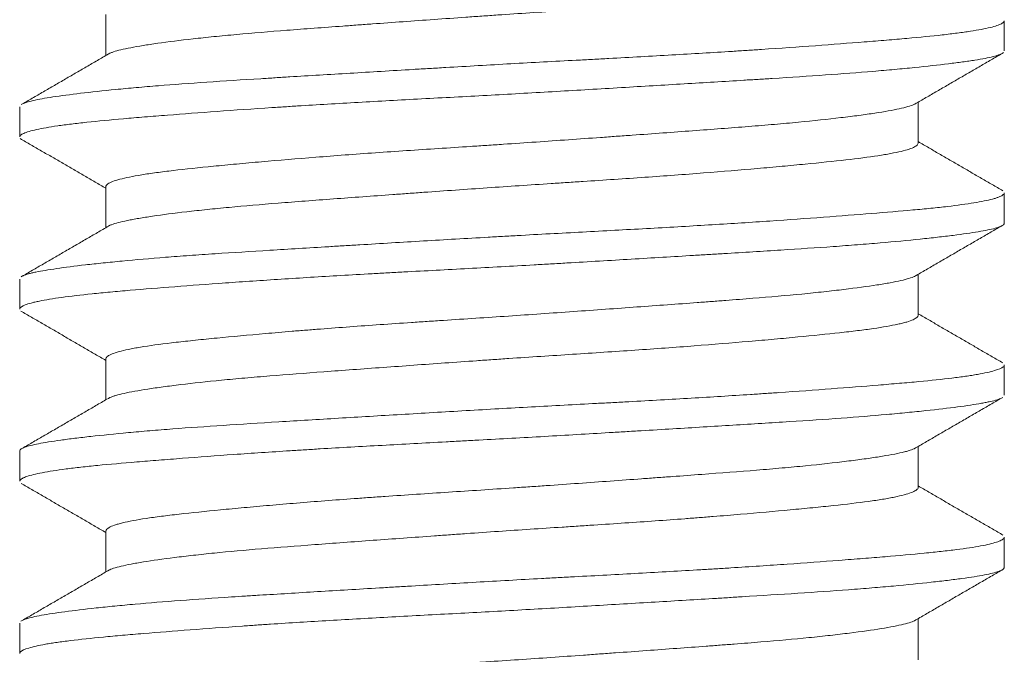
# Model space of a CAD drawing. Header units: millimetres. Extents: x 25 to 1460, y 35 to 806.
# Tile 24 of 47: x 761.68 to 765.68, y 414.04 to 416.62. Entities that reach past the tile are written whole.
import ezdxf

# ---------------------------------------------------------------- set-up
doc = ezdxf.new("R2010")
doc.units = ezdxf.units.MM
doc.layers.add('1', color=7, linetype='Continuous', true_color=0xffffff)

msp = doc.modelspace()

# ---------------------------------------------------------------- linework, layer by layer
at = {"layer": '1', "color": 155, "linetype": 'Continuous', "lineweight": 18}
for p, q in [((762.0267, 416.6409), (762.0267, 416.4743)), ((765.6767, 416.493), (765.6767, 416.6156)), ((761.6767, 416.2659), (761.6767, 416.1433)), ((765.3267, 416.1177), (765.3267, 416.2846)), ((762.0267, 415.9414), (762.0267, 415.7743)), ((765.6767, 415.7935), (765.6767, 415.9155)), ((765.3267, 415.4178), (765.3267, 415.5846)), ((761.6767, 415.5655), (761.6767, 415.4432)), ((762.0267, 415.241), (762.0267, 415.0743)), ((765.6767, 415.0931), (765.6767, 415.216)), ((761.6767, 414.8656), (761.6767, 414.7435)), ((765.3267, 414.7179), (765.3267, 414.8847)), ((762.0267, 414.5413), (762.0267, 414.3744)), ((765.6767, 414.3934), (765.6767, 414.5154)), ((761.6767, 414.1658), (761.6767, 414.0429)), ((765.3267, 414.0176), (765.3267, 414.1846))]:
    msp.add_line(p, q, dxfattribs=at)
for points, knots in [([(762.0394, 416.4817), (762.0415, 416.4828), (762.0439, 416.4839), (762.05, 416.4865), (762.0538, 416.4879), (762.0749, 416.4949), (762.0983, 416.5005), (762.1431, 416.5091), (762.1596, 416.512), (762.196, 416.5179), (762.2159, 416.5209), (762.2798, 416.5299), (762.3279, 416.536), (762.4081, 416.545), (762.4503, 416.5496), (762.4955, 416.554), (762.5264, 416.557), (762.5422, 416.5584), (762.6225, 416.5657), (762.6907, 416.5713), (762.8344, 416.5825), (762.9101, 416.5882), (763.0095, 416.5955), (763.0296, 416.597), (763.0699, 416.6), (763.0901, 416.6014), (763.1512, 416.6059), (763.1924, 416.6089), (763.3172, 416.6179), (763.402, 416.624), (763.5103, 416.6316), (763.5321, 416.6332), (763.5757, 416.6362), (763.5974, 416.6377), (763.6626, 416.6422), (763.7059, 416.6451), (763.8354, 416.6537), (763.9212, 416.6593), (764.0277, 416.6663), (764.0489, 416.6677), (764.0914, 416.6706), (764.1125, 416.672), (764.1754, 416.6763), (764.2166, 416.6791), (764.3381, 416.6878), (764.4163, 416.6936), (764.5294, 416.7026), (764.5664, 416.7056), (764.6388, 416.7118), (764.6738, 416.7148), (764.7753, 416.7239), (764.8383, 416.7298), (764.9257, 416.7384), (764.9537, 416.7413), (764.9938, 416.7455), (765.0069, 416.747), (765.0323, 416.7498), (765.0446, 416.7512), (765.1041, 416.7583), (765.1456, 416.764), (765.1989, 416.7727), (765.2151, 416.7756), (765.2445, 416.7816), (765.2577, 416.7846), (765.2919, 416.7937), (765.3078, 416.7998), (765.3217, 416.8089), (765.3258, 416.813), (765.3267, 416.817), (765.3267, 416.8181)], [0, 0, 0, 0, 0.010351, 0.010351, 0.023421, 0.023421, 0.075701, 0.075701, 0.10184, 0.10184, 0.12798, 0.12798, 0.180259, 0.180259, 0.206399, 0.219469, 0.219469, 0.232539, 0.232539, 0.284818, 0.284818, 0.337097, 0.337097, 0.350167, 0.350167, 0.363237, 0.363237, 0.389377, 0.389377, 0.441656, 0.441656, 0.454726, 0.454726, 0.467796, 0.467796, 0.493936, 0.493936, 0.546215, 0.546215, 0.559285, 0.559285, 0.572355, 0.572355, 0.598494, 0.598494, 0.650774, 0.650774, 0.676913, 0.676913, 0.703053, 0.703053, 0.755332, 0.755332, 0.781472, 0.781472, 0.794542, 0.794542, 0.807612, 0.807612, 0.859891, 0.859891, 0.886031, 0.886031, 0.912171, 0.912171, 0.96445, 0.96445, 0.99059, 1, 1, 1, 1]), ([(761.6878, 416.2775), (761.697, 416.2822), (761.7118, 416.2868), (761.7425, 416.2937), (761.7543, 416.2961), (761.7808, 416.3009), (761.7955, 416.3033), (761.8441, 416.3107), (761.8817, 416.3157), (761.9669, 416.3258), (762.0146, 416.3309), (762.0937, 416.3387), (762.1214, 416.3413), (762.1793, 416.3464), (762.2093, 416.349), (762.302, 416.3565), (762.3677, 416.3613), (762.5065, 416.3707), (762.5797, 416.3754), (762.676, 416.3814), (762.6955, 416.3826), (762.7347, 416.3851), (762.7938, 416.3887), (762.8541, 416.3924), (762.9763, 416.3997), (763.0598, 416.4048), (763.1881, 416.4125), (763.2314, 416.4151), (763.2972, 416.419), (763.3192, 416.4203), (763.3633, 416.4229), (763.3853, 416.4242), (763.4955, 416.4307), (763.5838, 416.4359), (763.7606, 416.4457), (763.8492, 416.4505), (763.9601, 416.4564), (763.9823, 416.4576), (764.0264, 416.46), (764.0922, 416.4635), (764.157, 416.4671), (764.2851, 416.4742), (764.3688, 416.4789), (764.4915, 416.4863), (764.5319, 416.4888), (764.5919, 416.4926), (764.6118, 416.4939), (764.6511, 416.4964), (764.6705, 416.4977), (764.7665, 416.5041), (764.8396, 416.5093), (764.9789, 416.5195), (765.045, 416.5246), (765.123, 416.5308), (765.1384, 416.532), (765.1686, 416.5345), (765.2129, 416.5381), (765.2544, 416.5417), (765.3338, 416.5488), (765.3818, 416.5534), (765.4464, 416.5606), (765.4667, 416.5631), (765.5047, 416.568), (765.5225, 416.5705), (765.5713, 416.578), (765.6248, 416.5881), (765.6555, 416.5985), (765.6699, 416.6063), (765.6732, 416.6089), (765.6761, 416.613), (765.6766, 416.6144), (765.6767, 416.6159)], [0, 0, 0, 0, 0.043203, 0.043203, 0.065156, 0.065156, 0.087109, 0.087109, 0.131015, 0.131015, 0.174921, 0.174921, 0.196874, 0.196874, 0.218827, 0.218827, 0.262733, 0.262733, 0.306639, 0.306639, 0.317615, 0.317615, 0.328591, 0.350544, 0.350544, 0.39445, 0.39445, 0.416403, 0.416403, 0.42738, 0.42738, 0.438356, 0.438356, 0.482262, 0.482262, 0.526168, 0.526168, 0.537144, 0.537144, 0.548121, 0.570074, 0.570074, 0.61398, 0.61398, 0.635933, 0.635933, 0.646909, 0.646909, 0.657885, 0.657885, 0.701791, 0.701791, 0.745697, 0.745697, 0.756674, 0.756674, 0.76765, 0.789603, 0.789603, 0.833509, 0.833509, 0.855462, 0.855462, 0.877415, 0.877415, 0.921321, 0.965227, 0.965227, 0.987179, 0.987179, 1, 1, 1, 1]), ([(765.6687, 416.4832), (765.6613, 416.4787), (765.6486, 416.4743), (765.6121, 416.4652), (765.5875, 416.4605), (765.5494, 416.4544), (765.5414, 416.4531), (765.5248, 416.4507), (765.4988, 416.447), (765.47, 416.4432), (765.4086, 416.4357), (765.3625, 416.4306), (765.2859, 416.4228), (765.2591, 416.4202), (765.2169, 416.4164), (765.2025, 416.4151), (765.1732, 416.4125), (765.1583, 416.4112), (765.0826, 416.4049), (765.0182, 416.4001), (764.8818, 416.3906), (764.8099, 416.3859), (764.7151, 416.3799), (764.6958, 416.3787), (764.6571, 416.3763), (764.5985, 416.3727), (764.5387, 416.369), (764.4176, 416.3617), (764.3347, 416.3567), (764.2074, 416.349), (764.1644, 416.3464), (764.0774, 416.3412), (764.0332, 416.3386), (763.9011, 416.3308), (763.8129, 416.3256), (763.6362, 416.3156), (763.5476, 416.3108), (763.4146, 416.3037), (763.3701, 416.3013), (763.2822, 416.2966), (763.2388, 416.2942), (763.1097, 416.2871), (763.0255, 416.2824), (762.9019, 416.2751), (762.8611, 416.2726), (762.8007, 416.2689), (762.7807, 416.2676), (762.7409, 416.2651), (762.7211, 416.2638), (762.6237, 416.2574), (762.475, 416.2471), (762.3405, 416.2368), (762.261, 416.2306), (762.2453, 416.2294), (762.2144, 416.2269), (762.1992, 416.2257), (762.1546, 416.222), (762.1261, 416.2196), (762.0443, 416.2125), (761.9947, 416.2078), (761.9277, 416.2007), (761.9066, 416.1983), (761.8768, 416.1946), (761.8672, 416.1934), (761.8486, 416.191), (761.8396, 416.1897), (761.7965, 416.1835), (761.7394, 416.1734), (761.7049, 416.163), (761.6905, 416.1565), (761.688, 416.1552), (761.6837, 416.1526), (761.6819, 416.1513), (761.678, 416.1477), (761.6767, 416.1454), (761.6767, 416.1431)], [0, 0, 0, 0, 0.04123, 0.04123, 0.084906, 0.084906, 0.095825, 0.095825, 0.106744, 0.128581, 0.128581, 0.172257, 0.172257, 0.194095, 0.194095, 0.205014, 0.205014, 0.215933, 0.215933, 0.259609, 0.259609, 0.303284, 0.303284, 0.314203, 0.314203, 0.325122, 0.34696, 0.34696, 0.390636, 0.390636, 0.412474, 0.412474, 0.434312, 0.434312, 0.477987, 0.477987, 0.521663, 0.521663, 0.543501, 0.543501, 0.565339, 0.565339, 0.609015, 0.609015, 0.630853, 0.630853, 0.641771, 0.641771, 0.65269, 0.65269, 0.696366, 0.740042, 0.740042, 0.750961, 0.750961, 0.76188, 0.76188, 0.783718, 0.783718, 0.827393, 0.827393, 0.849231, 0.849231, 0.86015, 0.86015, 0.871069, 0.871069, 0.914745, 0.958421, 0.958421, 0.96934, 0.96934, 0.980259, 0.980259, 1, 1, 1, 1]), ([(765.3173, 416.2792), (765.3151, 416.2778), (765.3124, 416.2765), (765.303, 416.2722), (765.2949, 416.2694), (765.2751, 416.2636), (765.2633, 416.2607), (765.2232, 416.2519), (765.1899, 416.2461), (765.1305, 416.237), (765.0984, 416.2325), (765.0626, 416.2278), (765.038, 416.2247), (765.0252, 416.2232), (764.9599, 416.2154), (764.9025, 416.2092), (764.8089, 416.2003), (764.7602, 416.1959), (764.7086, 416.1916), (764.6736, 416.1887), (764.6557, 416.1872), (764.5651, 416.18), (764.4893, 416.1742), (764.3317, 416.1625), (764.2498, 416.1565), (764.1433, 416.1488), (764.1219, 416.1473), (764.0789, 416.1442), (764.0574, 416.1426), (763.9927, 416.138), (763.9493, 416.1349), (763.8186, 416.1256), (763.7306, 416.1194), (763.6195, 416.112), (763.5971, 416.1105), (763.5527, 416.1076), (763.5305, 416.1061), (763.4644, 416.1018), (763.4207, 416.0989), (763.2908, 416.0904), (763.2057, 416.0847), (763.0803, 416.0759), (763.0388, 416.0729), (762.9579, 416.0669), (762.9184, 416.0638), (762.8026, 416.0547), (762.7292, 416.0486), (762.642, 416.0408), (762.6248, 416.0393), (762.5909, 416.0362), (762.5742, 416.0346), (762.5252, 416.0301), (762.4939, 416.0271), (762.4041, 416.0183), (762.3498, 416.0126), (762.2766, 416.0039), (762.2535, 416.001), (762.2104, 415.9952), (762.1906, 415.9922), (762.1361, 415.9833), (762.1065, 415.9773), (762.0721, 415.9681), (762.0622, 415.965), (762.0501, 415.9603), (762.0465, 415.9587), (762.0402, 415.9556), (762.0375, 415.954), (762.0295, 415.9486), (762.0267, 415.9447), (762.0267, 415.9409)], [0, 0, 0, 0, 0.012717, 0.012717, 0.039212, 0.039212, 0.065706, 0.065706, 0.118694, 0.118694, 0.145189, 0.158436, 0.158436, 0.171683, 0.171683, 0.224671, 0.224671, 0.251166, 0.264413, 0.264413, 0.27766, 0.27766, 0.330649, 0.330649, 0.383637, 0.383637, 0.396884, 0.396884, 0.410131, 0.410131, 0.436626, 0.436626, 0.489614, 0.489614, 0.502861, 0.502861, 0.516109, 0.516109, 0.542603, 0.542603, 0.595591, 0.595591, 0.622086, 0.622086, 0.64858, 0.64858, 0.701568, 0.701568, 0.714816, 0.714816, 0.728063, 0.728063, 0.754557, 0.754557, 0.807546, 0.807546, 0.83404, 0.83404, 0.860534, 0.860534, 0.913523, 0.913523, 0.940017, 0.940017, 0.953264, 0.953264, 0.966511, 0.966511, 1, 1, 1, 1]), ([(762.0393, 415.7816), (762.0424, 415.7833), (762.0586, 415.7905), (762.0859, 415.7977), (762.1211, 415.8049), (762.1285, 415.8063), (762.1441, 415.8092), (762.1523, 415.8107), (762.178, 415.8151), (762.1966, 415.818), (762.257, 415.8269), (762.3031, 415.8329), (762.3684, 415.8406), (762.3819, 415.8421), (762.4094, 415.8451), (762.4235, 415.8467), (762.4665, 415.8512), (762.4964, 415.8541), (762.5894, 415.8628), (762.6559, 415.8684), (762.7448, 415.8755), (762.7629, 415.8769), (762.7996, 415.8798), (762.8182, 415.8812), (762.8745, 415.8855), (762.9127, 415.8884), (763.0293, 415.897), (763.1096, 415.9029), (763.2132, 415.9104), (763.2341, 415.9119), (763.2762, 415.9149), (763.2975, 415.9165), (763.3615, 415.9211), (763.4043, 415.9241), (763.533, 415.9332), (763.6192, 415.9393), (763.749, 415.948), (763.7924, 415.9508), (763.8576, 415.9551), (763.8794, 415.9566), (763.9226, 415.9594), (763.9441, 415.9608), (764.051, 415.9678), (764.1346, 415.9734), (764.2571, 415.982), (764.2975, 415.9849), (764.3773, 415.9907), (764.4168, 415.9937), (764.5319, 416.0027), (764.6047, 416.0088), (764.7079, 416.0178), (764.758, 416.0223), (764.8059, 416.0268), (764.8373, 416.0298), (764.8528, 416.0313), (764.9284, 416.0386), (765.0378, 416.0498), (765.1253, 416.0611), (765.1727, 416.0684), (765.1818, 416.0699), (765.1992, 416.0728), (765.2074, 416.0743), (765.2309, 416.0787), (765.2449, 416.0817), (765.2821, 416.0906), (765.3004, 416.0967), (765.3149, 416.1044), (765.3174, 416.1059), (765.3214, 416.109), (765.3231, 416.1105), (765.3258, 416.114), (765.3266, 416.1161), (765.3267, 416.1181)], [0, 0, 0, 0, 0.015056, 0.067336, 0.067336, 0.080406, 0.080406, 0.093476, 0.093476, 0.119615, 0.119615, 0.171895, 0.171895, 0.184964, 0.184964, 0.198034, 0.198034, 0.224174, 0.224174, 0.276453, 0.276453, 0.289523, 0.289523, 0.302593, 0.302593, 0.328733, 0.328733, 0.381012, 0.381012, 0.394082, 0.394082, 0.407152, 0.407152, 0.433292, 0.433292, 0.485571, 0.485571, 0.511711, 0.511711, 0.52478, 0.52478, 0.53785, 0.53785, 0.59013, 0.59013, 0.616269, 0.616269, 0.642409, 0.642409, 0.694688, 0.694688, 0.720828, 0.733898, 0.733898, 0.746968, 0.746968, 0.799247, 0.851527, 0.851527, 0.864596, 0.864596, 0.877666, 0.877666, 0.903806, 0.903806, 0.956085, 0.956085, 0.969155, 0.969155, 0.982225, 0.982225, 1, 1, 1, 1]), ([(761.6885, 415.5779), (761.6895, 415.5784), (761.6907, 415.5789), (761.6974, 415.5818), (761.7043, 415.5842), (761.717, 415.5877), (761.7215, 415.5889), (761.7315, 415.5913), (761.7368, 415.5925), (761.7652, 415.5984), (761.8218, 415.608), (761.8998, 415.618), (761.9555, 415.6244), (761.9669, 415.6256), (761.9906, 415.6282), (762.0028, 415.6295), (762.0401, 415.6334), (762.0661, 415.636), (762.1473, 415.6437), (762.2058, 415.6488), (762.3002, 415.6562), (762.3327, 415.6586), (762.3831, 415.6623), (762.4002, 415.6635), (762.435, 415.6659), (762.4527, 415.6671), (762.5419, 415.673), (762.6903, 415.6824), (762.8498, 415.6921), (762.9531, 415.6983), (762.9739, 415.6996), (763.0159, 415.7021), (763.0372, 415.7034), (763.101, 415.7072), (763.1438, 415.7098), (763.2728, 415.7176), (763.3598, 415.7227), (763.4917, 415.7305), (763.5358, 415.733), (763.6025, 415.7369), (763.6247, 415.7381), (763.6694, 415.7406), (763.6918, 415.7419), (763.8037, 415.7481), (763.8922, 415.7528), (764.0671, 415.7622), (764.1535, 415.7668), (764.2815, 415.774), (764.3239, 415.7764), (764.408, 415.7813), (764.4494, 415.7838), (764.5711, 415.7912), (764.6493, 415.7962), (764.8, 415.8064), (764.8724, 415.8116), (765.0113, 415.822), (765.0762, 415.8271), (765.1971, 415.8368), (765.2532, 415.8415), (765.3306, 415.8486), (765.3552, 415.8509), (765.3905, 415.8545), (765.402, 415.8557), (765.4241, 415.8581), (765.4349, 415.8594), (765.4868, 415.8654), (765.5228, 415.8703), (765.5839, 415.8803), (765.6091, 415.8854), (765.6334, 415.8919), (765.638, 415.8932), (765.6462, 415.8959), (765.6575, 415.8998), (765.6654, 415.9036), (765.6742, 415.9096), (765.6767, 415.9129), (765.6767, 415.9161)], [0, 0, 0, 0, 0.004919, 0.004919, 0.02688, 0.02688, 0.03786, 0.03786, 0.04884, 0.04884, 0.092762, 0.136683, 0.136683, 0.147663, 0.147663, 0.158644, 0.158644, 0.180604, 0.180604, 0.224526, 0.224526, 0.246486, 0.246486, 0.257467, 0.257467, 0.268447, 0.268447, 0.312368, 0.35629, 0.35629, 0.36727, 0.36727, 0.37825, 0.37825, 0.400211, 0.400211, 0.444132, 0.444132, 0.466093, 0.466093, 0.477073, 0.477073, 0.488053, 0.488053, 0.531975, 0.531975, 0.575896, 0.575896, 0.597857, 0.597857, 0.619817, 0.619817, 0.663739, 0.663739, 0.70766, 0.70766, 0.751581, 0.751581, 0.795502, 0.795502, 0.817463, 0.817463, 0.828443, 0.828443, 0.839424, 0.839424, 0.883345, 0.883345, 0.927266, 0.927266, 0.938247, 0.938247, 0.949227, 0.971188, 0.971188, 1, 1, 1, 1]), ([(765.6767, 415.793), (765.6767, 415.7907), (765.6755, 415.7885), (765.6704, 415.7839), (765.6663, 415.7816), (765.655, 415.7768), (765.6478, 415.7744), (765.6221, 415.7673), (765.5763, 415.7579), (765.5086, 415.7482), (765.4591, 415.7419), (765.4489, 415.7406), (765.4277, 415.7381), (765.4167, 415.7368), (765.3831, 415.7329), (765.3594, 415.7304), (765.2851, 415.7226), (765.2309, 415.7175), (765.1427, 415.7099), (765.1121, 415.7074), (765.0645, 415.7036), (765.0484, 415.7024), (765.0155, 415.7), (764.9987, 415.6987), (764.914, 415.6927), (764.7721, 415.6833), (764.6178, 415.6738), (764.5173, 415.6677), (764.497, 415.6665), (764.456, 415.664), (764.4353, 415.6627), (764.373, 415.659), (764.3311, 415.6565), (764.2044, 415.6488), (764.1186, 415.6437), (763.988, 415.6359), (763.9441, 415.6333), (763.8778, 415.6294), (763.8556, 415.6281), (763.811, 415.6256), (763.7886, 415.6243), (763.6769, 415.6179), (763.5882, 415.613), (763.412, 415.6035), (763.3245, 415.5989), (763.2161, 415.593), (763.1944, 415.5918), (763.1512, 415.5894), (763.1296, 415.5882), (763.0652, 415.5846), (763.0229, 415.5822), (762.898, 415.5749), (762.8173, 415.57), (762.7001, 415.5624), (762.6617, 415.5599), (762.5861, 415.5547), (762.5489, 415.5522), (762.4396, 415.5443), (762.371, 415.5392), (762.2422, 415.5292), (762.1819, 415.5243), (762.0977, 415.5172), (762.0707, 415.5148), (762.0189, 415.51), (761.9943, 415.5077), (761.9247, 415.5005), (761.8836, 415.4957), (761.812, 415.4859), (761.7815, 415.4809), (761.7502, 415.4744), (761.7443, 415.4731), (761.7332, 415.4706), (761.7178, 415.4667), (761.7057, 415.4628), (761.6859, 415.455), (761.6785, 415.4499), (761.6768, 415.4442), (761.6767, 415.4436), (761.6767, 415.4429)], [0, 0, 0, 0, 0.019335, 0.019335, 0.040536, 0.040536, 0.061737, 0.061737, 0.104138, 0.14654, 0.14654, 0.15714, 0.15714, 0.167741, 0.167741, 0.188942, 0.188942, 0.231343, 0.231343, 0.252544, 0.252544, 0.263145, 0.263145, 0.273745, 0.273745, 0.316147, 0.358548, 0.358548, 0.369149, 0.369149, 0.379749, 0.379749, 0.40095, 0.40095, 0.443351, 0.443351, 0.464552, 0.464552, 0.475153, 0.475153, 0.485753, 0.485753, 0.528155, 0.528155, 0.570556, 0.570556, 0.581157, 0.581157, 0.591757, 0.591757, 0.612958, 0.612958, 0.65536, 0.65536, 0.67656, 0.67656, 0.697761, 0.697761, 0.740163, 0.740163, 0.782564, 0.782564, 0.803765, 0.803765, 0.824966, 0.824966, 0.867368, 0.867368, 0.909769, 0.909769, 0.92037, 0.92037, 0.93097, 0.952171, 0.952171, 0.994573, 0.994573, 1, 1, 1, 1]), ([(765.3181, 415.5797), (765.3163, 415.5786), (765.3144, 415.5775), (765.3004, 415.5706), (765.2817, 415.565), (765.2435, 415.5563), (765.229, 415.5534), (765.2047, 415.5489), (765.1962, 415.5474), (765.1782, 415.5444), (765.1689, 415.5429), (765.1202, 415.5354), (765.0753, 415.5292), (764.9991, 415.52), (764.9588, 415.5154), (764.9151, 415.5107), (764.8852, 415.5077), (764.8698, 415.5061), (764.792, 415.4986), (764.7254, 415.4929), (764.619, 415.4843), (764.5642, 415.48), (764.507, 415.4756), (764.4682, 415.4727), (764.4486, 415.4712), (764.3494, 415.4638), (764.2679, 415.4579), (764.1004, 415.4457), (764.0145, 415.4395), (763.8822, 415.4301), (763.838, 415.427), (763.7499, 415.4208), (763.7058, 415.4178), (763.5738, 415.4089), (763.4859, 415.4032), (763.3763, 415.396), (763.3543, 415.3946), (763.3108, 415.3917), (763.2892, 415.3902), (763.2248, 415.3859), (763.1826, 415.383), (763.0576, 415.3743), (762.9768, 415.3684), (762.879, 415.3607), (762.8595, 415.3592), (762.8211, 415.3561), (762.8021, 415.3546), (762.7462, 415.3499), (762.7101, 415.3468), (762.6051, 415.3376), (762.5396, 415.3315), (762.4634, 415.3241), (762.4485, 415.3226), (762.4192, 415.3197), (762.4048, 415.3182), (762.363, 415.3138), (762.3367, 415.311), (762.2624, 415.3024), (762.2189, 415.2966), (762.1721, 415.2892), (762.1631, 415.2877), (762.146, 415.2847), (762.1378, 415.2832), (762.1145, 415.2786), (762.1008, 415.2756), (762.0648, 415.2664), (762.0477, 415.2602), (762.0325, 415.2509), (762.0292, 415.2478), (762.027, 415.2435), (762.0267, 415.2422), (762.0267, 415.241)], [0, 0, 0, 0, 0.010161, 0.010161, 0.063082, 0.063082, 0.089543, 0.089543, 0.102773, 0.102773, 0.116003, 0.116003, 0.168925, 0.168925, 0.195385, 0.208616, 0.208616, 0.221846, 0.221846, 0.274767, 0.274767, 0.301228, 0.314458, 0.314458, 0.327688, 0.327688, 0.38061, 0.38061, 0.433531, 0.433531, 0.459992, 0.459992, 0.486452, 0.486452, 0.539373, 0.539373, 0.552604, 0.552604, 0.565834, 0.565834, 0.592295, 0.592295, 0.645216, 0.645216, 0.658446, 0.658446, 0.671677, 0.671677, 0.698137, 0.698137, 0.751058, 0.751058, 0.764289, 0.764289, 0.777519, 0.777519, 0.80398, 0.80398, 0.856901, 0.856901, 0.870131, 0.870131, 0.883362, 0.883362, 0.909822, 0.909822, 0.962743, 0.962743, 0.989204, 0.989204, 1, 1, 1, 1]), ([(762.0391, 415.0815), (762.0405, 415.0822), (762.0419, 415.083), (762.0466, 415.0851), (762.0502, 415.0865), (762.0581, 415.0893), (762.0625, 415.0908), (762.0769, 415.095), (762.0882, 415.0978), (762.1267, 415.1063), (762.1587, 415.1121), (762.2067, 415.1195), (762.2167, 415.121), (762.2375, 415.124), (762.2484, 415.1255), (762.2819, 415.1301), (762.3057, 415.1331), (762.3808, 415.1422), (762.4361, 415.1482), (762.5269, 415.1571), (762.5585, 415.1599), (762.6079, 415.1643), (762.6247, 415.1657), (762.6586, 415.1686), (762.6758, 415.17), (762.763, 415.1771), (762.8362, 415.1826), (762.9512, 415.1912), (762.9903, 415.1941), (763.0705, 415.2), (763.1116, 415.203), (763.2353, 415.212), (763.3192, 415.218), (763.447, 415.2272), (763.5113, 415.2317), (763.5765, 415.2363), (763.6201, 415.2393), (763.642, 415.2408), (763.7511, 415.2482), (763.8375, 415.2538), (764.0082, 415.265), (764.0927, 415.2706), (764.2178, 415.2792), (764.2588, 415.2821), (764.3391, 415.2879), (764.3785, 415.2908), (764.4942, 415.2997), (764.5683, 415.3057), (764.6568, 415.3133), (764.6744, 415.3149), (764.7088, 415.3179), (764.7257, 415.3194), (764.7755, 415.324), (764.8074, 415.327), (764.8995, 415.3357), (764.9559, 415.3414), (765.0202, 415.3484), (765.0327, 415.3499), (765.0572, 415.3527), (765.0691, 415.3541), (765.1034, 415.3584), (765.1247, 415.3613), (765.184, 415.3699), (765.2173, 415.3757), (765.2511, 415.3832), (765.2575, 415.3847), (765.2694, 415.3877), (765.275, 415.3892), (765.2905, 415.3938), (765.299, 415.3969), (765.3196, 415.406), (765.3265, 415.4121), (765.3267, 415.4181), (765.3267, 415.4182), (765.3267, 415.4183)], [0, 0, 0, 0, 0.006683, 0.006683, 0.019737, 0.019737, 0.03279, 0.03279, 0.058897, 0.058897, 0.111111, 0.111111, 0.124165, 0.124165, 0.137218, 0.137218, 0.163325, 0.163325, 0.215539, 0.215539, 0.241646, 0.241646, 0.254699, 0.254699, 0.267753, 0.267753, 0.319967, 0.319967, 0.346074, 0.346074, 0.37218, 0.37218, 0.424394, 0.424394, 0.450501, 0.463555, 0.463555, 0.476608, 0.476608, 0.528822, 0.528822, 0.581036, 0.581036, 0.607143, 0.607143, 0.63325, 0.63325, 0.685464, 0.685464, 0.698517, 0.698517, 0.711571, 0.711571, 0.737678, 0.737678, 0.789891, 0.789891, 0.802945, 0.802945, 0.815998, 0.815998, 0.842105, 0.842105, 0.894319, 0.894319, 0.907373, 0.907373, 0.920426, 0.920426, 0.946533, 0.946533, 0.998747, 0.998747, 1, 1, 1, 1]), ([(761.6767, 414.8662), (761.6767, 414.8666), (761.6767, 414.8669), (761.6773, 414.8698), (761.6792, 414.8722), (761.6845, 414.8758), (761.6866, 414.877), (761.6916, 414.8794), (761.6944, 414.8806), (761.7105, 414.8865), (761.7477, 414.8958), (761.8075, 414.9054), (761.8522, 414.9116), (761.8615, 414.9129), (761.8807, 414.9154), (761.9105, 414.9192), (761.9431, 414.923), (762.0119, 414.9306), (762.0626, 414.9358), (762.146, 414.9435), (762.175, 414.9461), (762.2204, 414.9499), (762.2358, 414.9511), (762.2672, 414.9537), (762.2832, 414.9549), (762.364, 414.961), (762.5003, 414.9705), (762.6504, 414.9799), (762.7684, 414.9871), (762.8086, 414.9896), (762.8898, 414.9945), (762.9309, 414.997), (763.0552, 415.0045), (763.1398, 415.0096), (763.2693, 415.0173), (763.3129, 415.0199), (763.401, 415.0252), (763.4456, 415.0278), (763.5788, 415.0356), (763.6674, 415.0406), (763.8441, 415.0503), (763.9322, 415.0549), (764.042, 415.0608), (764.0639, 415.062), (764.1078, 415.0644), (764.1296, 415.0656), (764.1947, 415.0691), (764.2375, 415.0715), (764.3643, 415.0787), (764.4467, 415.0835), (764.5669, 415.091), (764.6064, 415.0935), (764.6649, 415.0973), (764.6842, 415.0986), (764.7226, 415.1012), (764.7417, 415.1025), (764.8356, 415.109), (764.9067, 415.1141), (765.0412, 415.1243), (765.1047, 415.1293), (765.1791, 415.1353), (765.1937, 415.1366), (765.2225, 415.139), (765.2367, 415.1402), (765.278, 415.1438), (765.3043, 415.1461), (765.3793, 415.1532), (765.4241, 415.1579), (765.4837, 415.1652), (765.5023, 415.1676), (765.5282, 415.1714), (765.5365, 415.1726), (765.5525, 415.1751), (765.5602, 415.1764), (765.5966, 415.1828), (765.643, 415.1931), (765.6665, 415.2034), (765.6738, 415.2098), (765.6749, 415.2111), (765.6763, 415.2136), (765.6767, 415.2149), (765.6767, 415.2161)], [0, 0, 0, 0, 0.003055, 0.003055, 0.02427, 0.02427, 0.034878, 0.034878, 0.045485, 0.045485, 0.087916, 0.130346, 0.130346, 0.140954, 0.140954, 0.151561, 0.172777, 0.172777, 0.215207, 0.215207, 0.236422, 0.236422, 0.24703, 0.24703, 0.257637, 0.257637, 0.300068, 0.342498, 0.342498, 0.363714, 0.363714, 0.384929, 0.384929, 0.427359, 0.427359, 0.448574, 0.448574, 0.46979, 0.46979, 0.51222, 0.51222, 0.55465, 0.55465, 0.565258, 0.565258, 0.575866, 0.575866, 0.597081, 0.597081, 0.639511, 0.639511, 0.660726, 0.660726, 0.671334, 0.671334, 0.681942, 0.681942, 0.724372, 0.724372, 0.766802, 0.766802, 0.77741, 0.77741, 0.788018, 0.788018, 0.809233, 0.809233, 0.851663, 0.851663, 0.872878, 0.872878, 0.883486, 0.883486, 0.894094, 0.894094, 0.936524, 0.978955, 0.978955, 0.989562, 0.989562, 1, 1, 1, 1]), ([(765.6653, 415.0813), (765.6607, 415.079), (765.6546, 415.0767), (765.6395, 415.072), (765.6304, 415.0697), (765.6146, 415.0661), (765.609, 415.0649), (765.597, 415.0625), (765.5906, 415.0613), (765.5569, 415.0553), (765.5245, 415.0504), (765.4493, 415.0405), (765.4065, 415.0354), (765.3343, 415.0277), (765.3089, 415.0251), (765.2555, 415.0199), (765.2277, 415.0173), (765.1413, 415.0096), (765.0796, 415.0047), (764.948, 414.995), (764.8782, 414.9903), (764.7671, 414.9832), (764.7294, 414.9808), (764.6528, 414.976), (764.6138, 414.9736), (764.4952, 414.9664), (764.4138, 414.9614), (764.2879, 414.9539), (764.2453, 414.9513), (764.1805, 414.9474), (764.1588, 414.9461), (764.1153, 414.9435), (764.0936, 414.9422), (763.9846, 414.9357), (763.8969, 414.9305), (763.7204, 414.9203), (763.6317, 414.9154), (763.52, 414.9093), (763.4977, 414.9081), (763.4532, 414.9057), (763.3868, 414.9022), (763.3212, 414.8987), (763.1911, 414.8916), (763.1058, 414.8869), (762.98, 414.8797), (762.9385, 414.8773), (762.8767, 414.8736), (762.8562, 414.8723), (762.8156, 414.8698), (762.7955, 414.8685), (762.6962, 414.8622), (762.5438, 414.852), (762.4044, 414.8417), (762.3214, 414.8353), (762.305, 414.834), (762.2727, 414.8315), (762.2253, 414.8278), (762.1806, 414.8242), (762.0946, 414.817), (762.042, 414.8123), (761.9701, 414.8052), (761.9473, 414.8028), (761.9149, 414.7992), (761.9044, 414.798), (761.8841, 414.7956), (761.8743, 414.7943), (761.8271, 414.7882), (761.763, 414.7782), (761.7212, 414.7679), (761.6983, 414.7601), (761.6922, 414.7574), (761.6829, 414.7523), (761.6797, 414.7497), (761.6771, 414.7458), (761.6767, 414.7444), (761.6767, 414.743)], [0, 0, 0, 0, 0.021777, 0.021777, 0.04373, 0.04373, 0.054707, 0.054707, 0.065683, 0.065683, 0.109589, 0.109589, 0.153495, 0.153495, 0.175448, 0.175448, 0.197401, 0.197401, 0.241307, 0.241307, 0.285213, 0.285213, 0.307165, 0.307165, 0.329118, 0.329118, 0.373024, 0.373024, 0.394977, 0.394977, 0.405954, 0.405954, 0.41693, 0.41693, 0.460836, 0.460836, 0.504742, 0.504742, 0.515718, 0.515718, 0.526695, 0.548648, 0.548648, 0.592554, 0.592554, 0.614506, 0.614506, 0.625483, 0.625483, 0.636459, 0.636459, 0.680365, 0.724271, 0.724271, 0.735248, 0.735248, 0.746224, 0.768177, 0.768177, 0.812083, 0.812083, 0.834036, 0.834036, 0.845012, 0.845012, 0.855989, 0.855989, 0.899895, 0.9438, 0.9438, 0.965753, 0.965753, 0.987706, 0.987706, 1, 1, 1, 1]), ([(765.314, 414.8773), (765.3089, 414.8746), (765.3021, 414.8719), (765.2892, 414.8677), (765.2843, 414.8662), (765.2737, 414.8634), (765.2679, 414.8619), (765.2373, 414.8547), (765.2061, 414.8489), (765.1496, 414.8399), (765.1291, 414.8368), (765.0959, 414.8322), (765.0843, 414.8307), (765.0606, 414.8276), (765.0484, 414.826), (764.9856, 414.8183), (764.93, 414.8121), (764.8386, 414.8031), (764.8069, 414.8001), (764.7406, 414.7942), (764.706, 414.7913), (764.5996, 414.7826), (764.5252, 414.7769), (764.4084, 414.7682), (764.3487, 414.7638), (764.2871, 414.7593), (764.2455, 414.7563), (764.2245, 414.7547), (764.1191, 414.7471), (764.0335, 414.7409), (763.9032, 414.7316), (763.8377, 414.727), (763.7714, 414.7223), (763.727, 414.7193), (763.7047, 414.7178), (763.5932, 414.7102), (763.4171, 414.6987), (763.2455, 414.6874), (763.1396, 414.68), (763.1186, 414.6786), (763.0769, 414.6756), (763.0564, 414.6741), (762.9952, 414.6697), (762.9553, 414.6667), (762.8381, 414.6576), (762.7634, 414.6515), (762.6742, 414.6437), (762.6566, 414.6421), (762.6219, 414.639), (762.6049, 414.6375), (762.555, 414.6329), (762.523, 414.6299), (762.431, 414.621), (762.3749, 414.6153), (762.3114, 414.6081), (762.299, 414.6066), (762.275, 414.6037), (762.2634, 414.6022), (762.2297, 414.5979), (762.209, 414.595), (762.1517, 414.5861), (762.1199, 414.5802), (762.0885, 414.5725), (762.0826, 414.5709), (762.0717, 414.5678), (762.0666, 414.5663), (762.0529, 414.5616), (762.0455, 414.5585), (762.0311, 414.5504), (762.0267, 414.5456), (762.0267, 414.5409)], [0, 0, 0, 0, 0.025362, 0.025362, 0.038683, 0.038683, 0.052003, 0.052003, 0.105286, 0.105286, 0.131927, 0.131927, 0.145247, 0.145247, 0.158568, 0.158568, 0.21185, 0.21185, 0.238491, 0.238491, 0.265132, 0.265132, 0.318414, 0.318414, 0.345055, 0.358376, 0.358376, 0.371697, 0.371697, 0.424979, 0.424979, 0.45162, 0.46494, 0.46494, 0.478261, 0.478261, 0.531543, 0.584825, 0.584825, 0.598146, 0.598146, 0.611466, 0.611466, 0.638107, 0.638107, 0.69139, 0.69139, 0.70471, 0.70471, 0.718031, 0.718031, 0.744672, 0.744672, 0.797954, 0.797954, 0.811275, 0.811275, 0.824595, 0.824595, 0.851236, 0.851236, 0.904518, 0.904518, 0.917839, 0.917839, 0.931159, 0.931159, 0.957801, 0.957801, 1, 1, 1, 1]), ([(762.0369, 414.3803), (762.0373, 414.3805), (762.0377, 414.3808), (762.0483, 414.3866), (762.0652, 414.3922), (762.1004, 414.4006), (762.1138, 414.4035), (762.1365, 414.4078), (762.1445, 414.4093), (762.1612, 414.4122), (762.17, 414.4137), (762.2157, 414.4211), (762.258, 414.4271), (762.3302, 414.4361), (762.3684, 414.4407), (762.4099, 414.4452), (762.4383, 414.4482), (762.4529, 414.4498), (762.5272, 414.4572), (762.5909, 414.4629), (762.7269, 414.4742), (762.7991, 414.4798), (762.9522, 414.4913), (763.0311, 414.4971), (763.1934, 414.5089), (763.2767, 414.515), (763.3838, 414.5226), (763.4054, 414.5242), (763.4486, 414.5273), (763.4702, 414.5288), (763.5349, 414.5334), (763.5781, 414.5364), (763.7076, 414.5453), (763.7939, 414.551), (763.9018, 414.558), (763.9234, 414.5594), (763.9666, 414.5623), (763.9881, 414.5637), (764.0521, 414.5679), (764.0942, 414.5707), (764.2188, 414.5792), (764.2997, 414.5849), (764.3978, 414.5923), (764.4173, 414.5938), (764.456, 414.5968), (764.4753, 414.5983), (764.5322, 414.6028), (764.5691, 414.6059), (764.6765, 414.6149), (764.7438, 414.621), (764.8384, 414.6299), (764.8689, 414.6328), (764.913, 414.6372), (764.9274, 414.6386), (764.9554, 414.6415), (764.969, 414.6429), (765.0354, 414.65), (765.0826, 414.6556), (765.1449, 414.6641), (765.1642, 414.667), (765.191, 414.6714), (765.1995, 414.6728), (765.2158, 414.6758), (765.2236, 414.6773), (765.2601, 414.6848), (765.2826, 414.6908), (765.3064, 414.6999), (765.3159, 414.7045), (765.3215, 414.709), (765.3244, 414.7121), (765.3255, 414.7136), (765.3265, 414.7161), (765.3267, 414.7171), (765.3267, 414.7181)], [0, 0, 0, 0, 0.002082, 0.002082, 0.054144, 0.054144, 0.080175, 0.080175, 0.09319, 0.09319, 0.106206, 0.106206, 0.158267, 0.158267, 0.184298, 0.197314, 0.197314, 0.210329, 0.210329, 0.262391, 0.262391, 0.314452, 0.314452, 0.366514, 0.366514, 0.418576, 0.418576, 0.431591, 0.431591, 0.444606, 0.444606, 0.470637, 0.470637, 0.522699, 0.522699, 0.535714, 0.535714, 0.54873, 0.54873, 0.574761, 0.574761, 0.626822, 0.626822, 0.639838, 0.639838, 0.652853, 0.652853, 0.678884, 0.678884, 0.730945, 0.730945, 0.756976, 0.756976, 0.769992, 0.769992, 0.783007, 0.783007, 0.835069, 0.835069, 0.8611, 0.8611, 0.874115, 0.874115, 0.88713, 0.88713, 0.939192, 0.939192, 0.965223, 0.978238, 0.978238, 0.991254, 0.991254, 1, 1, 1, 1]), ([(761.6863, 414.1768), (761.6907, 414.1792), (761.6966, 414.1815), (761.7112, 414.1862), (761.72, 414.1886), (761.7404, 414.1933), (761.7521, 414.1957), (761.7917, 414.2029), (761.8235, 414.2078), (761.8976, 414.2177), (761.9399, 414.2227), (762.0112, 414.2305), (762.0363, 414.233), (762.0893, 414.2383), (762.1168, 414.2408), (762.2026, 414.2485), (762.2639, 414.2535), (762.3946, 414.2632), (762.464, 414.2679), (762.5561, 414.2739), (762.5748, 414.2751), (762.6123, 414.2774), (762.6691, 414.281), (762.7272, 414.2846), (762.8454, 414.2918), (762.9267, 414.2968), (763.0522, 414.3043), (763.0947, 414.3069), (763.1594, 414.3108), (763.1811, 414.3121), (763.2245, 414.3147), (763.2462, 414.316), (763.355, 414.3224), (763.4427, 414.3276), (763.619, 414.3379), (763.7078, 414.3428), (763.8194, 414.3489), (763.8418, 414.3501), (763.8863, 414.3525), (763.9528, 414.3561), (764.0185, 414.3596), (764.1488, 414.3666), (764.2342, 414.3713), (764.3603, 414.3785), (764.4019, 414.3809), (764.4639, 414.3846), (764.4845, 414.3859), (764.5252, 414.3884), (764.5453, 414.3897), (764.6451, 414.3959), (764.7981, 414.4061), (764.9382, 414.4165), (765.0217, 414.4229), (765.0382, 414.4241), (765.0707, 414.4267), (765.0866, 414.4279), (765.1335, 414.4316), (765.1636, 414.4341), (765.2502, 414.4412), (765.3033, 414.4459), (765.376, 414.453), (765.399, 414.4554), (765.4427, 414.4602), (765.4634, 414.4627), (765.5209, 414.47), (765.5861, 414.4799), (765.6292, 414.4903), (765.6529, 414.4981), (765.6594, 414.5007), (765.6693, 414.5059), (765.6727, 414.5085), (765.676, 414.5127), (765.6767, 414.5144), (765.6767, 414.5161)], [0, 0, 0, 0, 0.022067, 0.022067, 0.043958, 0.043958, 0.065849, 0.065849, 0.109632, 0.109632, 0.153415, 0.153415, 0.175306, 0.175306, 0.197198, 0.197198, 0.240981, 0.240981, 0.284764, 0.284764, 0.295709, 0.295709, 0.306655, 0.328546, 0.328546, 0.372329, 0.372329, 0.394221, 0.394221, 0.405166, 0.405166, 0.416112, 0.416112, 0.459895, 0.459895, 0.503678, 0.503678, 0.514623, 0.514623, 0.525569, 0.547461, 0.547461, 0.591243, 0.591243, 0.613135, 0.613135, 0.624081, 0.624081, 0.635026, 0.635026, 0.678809, 0.722592, 0.722592, 0.733538, 0.733538, 0.744483, 0.744483, 0.766375, 0.766375, 0.810158, 0.810158, 0.832049, 0.832049, 0.85394, 0.85394, 0.897723, 0.941506, 0.941506, 0.963398, 0.963398, 0.985289, 0.985289, 1, 1, 1, 1]), ([(765.6767, 414.3929), (765.6767, 414.3923), (765.6766, 414.3916), (765.6755, 414.3885), (765.6733, 414.3861), (765.6676, 414.3825), (765.6653, 414.3813), (765.66, 414.3789), (765.657, 414.3777), (765.6402, 414.3718), (765.621, 414.3671), (765.5713, 414.3577), (765.5409, 414.3528), (765.4955, 414.3466), (765.4861, 414.3453), (765.4666, 414.3428), (765.4364, 414.339), (765.4034, 414.3352), (765.3338, 414.3275), (765.2826, 414.3224), (765.1986, 414.3147), (765.1693, 414.3121), (765.1236, 414.3083), (765.108, 414.3071), (765.0764, 414.3046), (765.0604, 414.3033), (764.9791, 414.2972), (764.842, 414.2878), (764.6912, 414.2784), (764.5926, 414.2723), (764.5726, 414.2711), (764.5323, 414.2686), (764.4716, 414.2649), (764.4099, 414.2612), (764.2852, 414.2537), (764.2004, 414.2486), (764.0707, 414.2408), (764.0271, 414.2382), (763.9389, 414.233), (763.8943, 414.2304), (763.761, 414.2226), (763.6724, 414.2176), (763.4958, 414.208), (763.4077, 414.2033), (763.2761, 414.1962), (763.2321, 414.1939), (763.1456, 414.1891), (763.1028, 414.1867), (762.9764, 414.1795), (762.8942, 414.1747), (762.7744, 414.1672), (762.735, 414.1647), (762.6767, 414.1609), (762.6574, 414.1596), (762.6192, 414.157), (762.6002, 414.1557), (762.5068, 414.1492), (762.436, 414.1441), (762.3023, 414.1339), (762.2392, 414.1289), (762.1653, 414.1229), (762.1508, 414.1217), (762.1223, 414.1193), (762.1082, 414.1181), (762.0672, 414.1145), (762.0412, 414.1121), (761.967, 414.105), (761.9227, 414.1003), (761.8639, 414.093), (761.8456, 414.0906), (761.82, 414.0869), (761.8119, 414.0856), (761.7962, 414.0831), (761.7886, 414.0818), (761.7529, 414.0754), (761.7077, 414.0651), (761.6854, 414.0547), (761.6788, 414.0484), (761.6779, 414.0471), (761.6769, 414.0449), (761.6767, 414.0439), (761.6767, 414.0429)], [0, 0, 0, 0, 0.005769, 0.005769, 0.026977, 0.026977, 0.037581, 0.037581, 0.048185, 0.048185, 0.090601, 0.090601, 0.133017, 0.133017, 0.143621, 0.143621, 0.154225, 0.175433, 0.175433, 0.217849, 0.217849, 0.239057, 0.239057, 0.249661, 0.249661, 0.260265, 0.260265, 0.302681, 0.345097, 0.345097, 0.355701, 0.355701, 0.366305, 0.387513, 0.387513, 0.429929, 0.429929, 0.451137, 0.451137, 0.472345, 0.472345, 0.514761, 0.514761, 0.557177, 0.557177, 0.578385, 0.578385, 0.599593, 0.599593, 0.642009, 0.642009, 0.663217, 0.663217, 0.673821, 0.673821, 0.684425, 0.684425, 0.726841, 0.726841, 0.769257, 0.769257, 0.779861, 0.779861, 0.790465, 0.790465, 0.811673, 0.811673, 0.854089, 0.854089, 0.875297, 0.875297, 0.885901, 0.885901, 0.896505, 0.896505, 0.938921, 0.981337, 0.981337, 0.991941, 0.991941, 1, 1, 1, 1]), ([(765.3159, 414.1784), (765.3062, 414.1728), (765.2901, 414.1674), (765.256, 414.159), (765.2425, 414.1561), (765.212, 414.1502), (765.1951, 414.1472), (765.1399, 414.1382), (765.0969, 414.1321), (765.0234, 414.1229), (764.9973, 414.1198), (764.9558, 414.1151), (764.9416, 414.1136), (764.9126, 414.1105), (764.8977, 414.1089), (764.8222, 414.1014), (764.7572, 414.0956), (764.6527, 414.0869), (764.6167, 414.0841), (764.5609, 414.0797), (764.542, 414.0783), (764.5037, 414.0754), (764.4844, 414.0739), (764.387, 414.0666), (764.3064, 414.0607), (764.1818, 414.0516), (764.1185, 414.047), (764.0538, 414.0424), (764.0103, 414.0392), (763.9884, 414.0377), (763.879, 414.0299), (763.7913, 414.0237), (763.6592, 414.0147), (763.5931, 414.0102), (763.5269, 414.0059), (763.4827, 414.003), (763.4605, 414.0015), (763.3502, 413.9943), (763.2642, 413.9886), (763.0963, 413.9771), (763.0145, 413.9712), (762.9149, 413.9635), (762.8952, 413.962), (762.8563, 413.9589), (762.8372, 413.9574), (762.7806, 413.9528), (762.7439, 413.9497), (762.637, 413.9405), (762.5699, 413.9343), (762.4915, 413.9268), (762.476, 413.9253), (762.4459, 413.9224), (762.4313, 413.9209), (762.3884, 413.9165), (762.3613, 413.9137), (762.2843, 413.9051), (762.2388, 413.8993), (762.1795, 413.8905), (762.1612, 413.8875), (762.1283, 413.8815), (762.1135, 413.8784), (762.0744, 413.8693), (762.0552, 413.8631), (762.0397, 413.8553), (762.0371, 413.8538), (762.0326, 413.8506), (762.0309, 413.8491), (762.0277, 413.8453), (762.0267, 413.8432), (762.0267, 413.841)], [0, 0, 0, 0, 0.05102, 0.05102, 0.077594, 0.077594, 0.104167, 0.104167, 0.157313, 0.157313, 0.183886, 0.183886, 0.197173, 0.197173, 0.210459, 0.210459, 0.263605, 0.263605, 0.290179, 0.290179, 0.303465, 0.303465, 0.316752, 0.316752, 0.369898, 0.369898, 0.396471, 0.409758, 0.409758, 0.423044, 0.423044, 0.47619, 0.47619, 0.502764, 0.51605, 0.51605, 0.529337, 0.529337, 0.582483, 0.582483, 0.635629, 0.635629, 0.648916, 0.648916, 0.662202, 0.662202, 0.688776, 0.688776, 0.741922, 0.741922, 0.755208, 0.755208, 0.768495, 0.768495, 0.795068, 0.795068, 0.848214, 0.848214, 0.874787, 0.874787, 0.901361, 0.901361, 0.954507, 0.954507, 0.967793, 0.967793, 0.98108, 0.98108, 1, 1, 1, 1])]:
    msp.add_open_spline(points, degree=3, knots=knots, dxfattribs=at)
for points in [[(765.3135, 416.277), (765.4937, 416.3817), (765.674, 416.4862)], [(762.043, 416.4838), (761.8629, 416.3791), (761.6827, 416.2746)], [(761.679, 416.1365), (761.8528, 416.0356), (762.0267, 415.9346)], [(765.6704, 415.9247), (765.4984, 416.0244), (765.3267, 416.1243)], [(762.0432, 415.7839), (761.8632, 415.6792), (761.683, 415.5748)], [(765.3136, 415.577), (765.4937, 415.6817), (765.6738, 415.7861)], [(761.6812, 415.4352), (761.854, 415.335), (762.0267, 415.2346)], [(765.6704, 415.2247), (765.4985, 415.3244), (765.3267, 415.4243)], [(762.0424, 415.0835), (761.8626, 414.9789), (761.6825, 414.8745)], [(765.3104, 414.8752), (765.4903, 414.9798), (765.6704, 415.0843)], [(761.6829, 414.7343), (761.8549, 414.6346), (762.0267, 414.5347)], [(765.6714, 414.5242), (765.499, 414.6242), (765.3267, 414.7243)], [(762.041, 414.3827), (761.8611, 414.2781), (761.6811, 414.1738)], [(765.3115, 414.1758), (765.4917, 414.2805), (765.672, 414.3851)]]:
    msp.add_open_spline(points, degree=2, dxfattribs=at)

doc.saveas('drawing.dxf')
